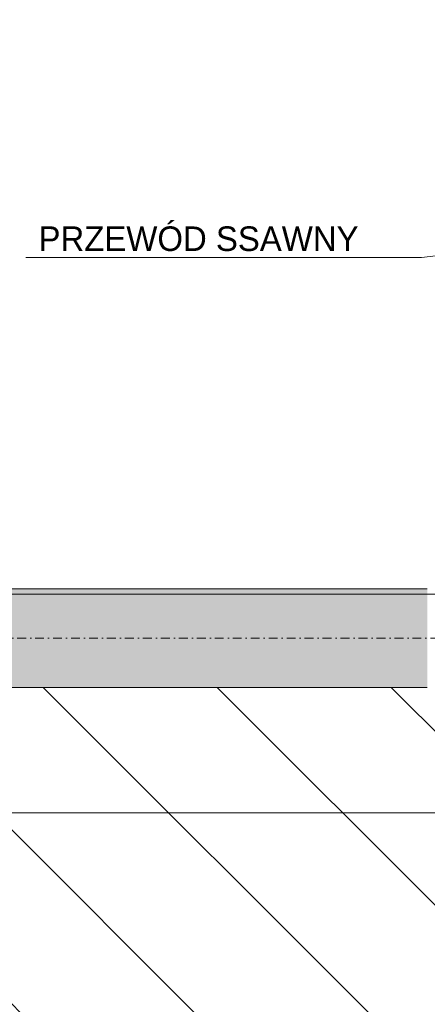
# Model space of a CAD drawing. Header units: centimetres. Extents: x -1589 to 108054, y -205274 to 31709.
# Tile 178 of 256: x 20400 to 20566, y 27122 to 27522. Entities that reach past the tile are written whole.
import ezdxf

# ---------------------------------------------------------------- set-up
doc = ezdxf.new("R2010")
doc.units = ezdxf.units.CM
doc.header["$LTSCALE"] = 0.01
doc.header["$MEASUREMENT"] = 0
doc.linetypes.add('Kropki i Kreski', pattern=[72, 36, -18, 0, -18])
for name, color, linetype in [('2_stropy.ISTN', 7, 'Continuous'), ('2_ściany zewnętrzne.ISTN', 7, 'Continuous'), ('4_osie.ISTN', 7, 'Continuous'), ('5_opisy.K_IR', 7, 'Continuous'), ('_WOD-KAN', 7, 'Continuous')]:
    doc.layers.add(name, color=color, linetype=linetype)
doc.styles.add('GENERATED_STYLE_1', font='txt')

msp = doc.modelspace()

# ---------------------------------------------------------------- hatches: boundary and pattern name
at = {"layer": '2_ściany zewnętrzne.ISTN', "linetype": 'Continuous', "lineweight": 5}
msp.add_hatch(color=8, dxfattribs=at).paths.add_polyline_path([(20065.69984, 27250.50296), (20565.69984, 27250.50296), (20565.69984, 27290.50297), (20065.69984, 27290.50297)])
at = {"layer": '5_opisy.K_IR', "linetype": 'Continuous', "lineweight": 5}
h = msp.add_hatch(dxfattribs=at)
h.set_pattern_fill('PZT_oznaczenia_dróg_dla__78', color=8, style=0, pattern_type=2)
h.set_pattern_definition([(315, (19207.066, 28099.415), (35.3553, 35.3553), [])])
h.paths.add_polyline_path([(21475.76841, 26529.27681), (21475.76841, 28204.21057), (19109.63506, 28204.21057), (19109.63506, 26529.27681)])
h.paths.add_polyline_path([(21475.76841, 27250.43095), (21475.76841, 28204.21057), (20025.69984, 28204.21057), (20025.69984, 27654.43852), (20025.67382, 27654.83519), (19873.34127, 27654.51476), (19873.09548, 27460.70225), (20025.69984, 27460.4239), (20025.69984, 27250.50296)])

# ---------------------------------------------------------------- linework, layer by layer
at = {"layer": '2_stropy.ISTN', "color": 8, "linetype": 'Continuous', "lineweight": 5, "flags": 128}
for points in [[(19974.69957, 28204.21057), (19974.69957, 27199.50269), (21475.76841, 27199.50269)], [(20065.69984, 28204.21057), (20065.69984, 27288.44916), (21475.76841, 27288.44916)]]:
    msp.add_lwpolyline(points, dxfattribs=at)
at = {"layer": '2_ściany zewnętrzne.ISTN', "color": 8, "linetype": 'Continuous', "lineweight": 5, "flags": 128}
for points in [[(20565.69984, 27290.50296), (20065.69984, 27290.50296)], [(20065.69984, 27250.50296), (20565.69984, 27250.50296)]]:
    msp.add_lwpolyline(points, dxfattribs=at)
at = {"layer": '4_osie.ISTN', "color": 7, "linetype": 'Kropki i Kreski', "lineweight": 0, "ltscale": 10}
msp.add_line((21475.76841, 27270.50296), (19789.13042, 27270.50296), dxfattribs=at)
at = {"layer": '_WOD-KAN', "color": 7, "linetype": 'Continuous', "lineweight": 5, "flags": 128}
msp.add_lwpolyline([(20402.57664, 27425.35027), (20563.302, 27425.34822), (20792.84815, 27452.00165)], dxfattribs=at)

# ---------------------------------------------------------------- texts
at = {"layer": '_WOD-KAN', "color": 7, "linetype": 'Continuous', "lineweight": 15, "insert": (20407.75854, 27432.87378), "char_height": 10, "attachment_point": 4, "rotation": 359.9989697, "style": 'GENERATED_STYLE_1'}
msp.add_mtext('\\pxql;\\A1;PRZEWÓD SSAWNY', dxfattribs=at)

doc.saveas('drawing.dxf')
